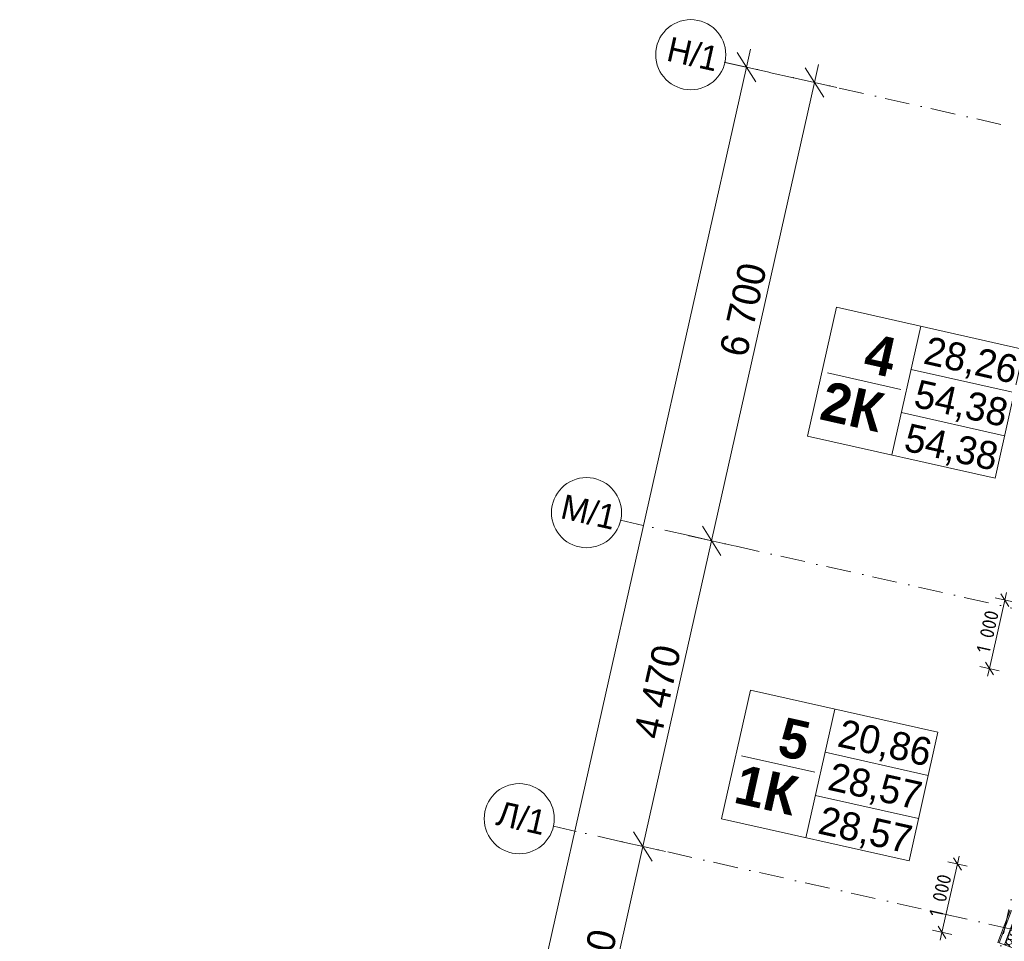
# Model space of a CAD drawing. Header units: millimetres. Extents: x -7213913 to -6937159, y 6128912 to 6404062.
# Tile 148 of 208: x -7213413 to -7199369, y 6192489 to 6205638. Entities that reach past the tile are written whole.
import ezdxf
from ezdxf.enums import TextEntityAlignment as Align

# ---------------------------------------------------------------- set-up
doc = ezdxf.new("R2010")
doc.units = ezdxf.units.MM
doc.header["$MEASUREMENT"] = 0
doc.linetypes.add('Штрихпунктирная', pattern=[670.277762, 352.777767, -176.388884, 0, -141.111112])
for name, color, linetype in [('S - квартира_маркер.АР', 7, 'Continuous'), ('АР-Стены_внешние_.АР', 7, 'Continuous'), ('АР-Чертеж-Оси_Осевые размеры.АР', 7, 'Continuous'), ('АР-Чертеж-Размеры.АР', 7, 'Continuous')]:
    doc.layers.add(name, color=color, linetype=linetype)
for name, color, linetype, lineweight in [('S - квартира_маркер.АР_Ном._пера__1', 7, 'Continuous', 0), ('АР-Стены_внешние_.АР_Ном._пера__1', 7, 'Continuous', 0), ('АР-Чертеж-Оси_Осевые размеры.АР_Ном._пера__1', 7, 'Continuous', 0), ('АР-Чертеж-Оси_Осевые размеры.АР_Ном._пера__120', 7, 'Continuous', 0), ('АР-Чертеж-Размеры.АР_Ном._пера__1', 7, 'Continuous', 0)]:
    doc.layers.add(name, color=color, linetype=linetype, lineweight=lineweight)
doc.styles.add('РЎР“Р•РќР•Р\xa0Р\x98Р\xa0_РЎРўР\x98Р›Р¬_3', font='GOST_Common.ttf')
doc.styles.add('РЎР“Р•РќР•Р\xa0Р\x98Р\xa0_РЎРўР\x98Р›Р¬_4', font='GOTHICB.TTF')
doc.styles.add('РЎР“Р•РќР•Р\xa0Р\x98Р\xa0_РЎРўР\x98Р›Р¬_5', font='GOTHIC.TTF')
doc.styles.add('РЎР“Р•РќР•Р\xa0Р\x98Р\xa0_РЎРўР\x98Р›Р¬_7', font='isocpeur.ttf')
doc.dimstyles.new('СГЕНЕРИР_СТИЛЬ__1', dxfattribs={"dimtxt": 400, "dimasz": 332.5, "dimexe": 0.18, "dimexo": 0.0625, "dimgap": 0, "dimtad": 1, "dimdec": 0, "dimzin": 0, "dimdsep": 46, "dimtxsty": 'РЎР“Р•РќР•Р\xa0Р\x98Р\xa0_РЎРўР\x98Р›Р¬_5', "dimblk": 'ARROWHEAD_6', "dimblk1": 'ARROWHEAD_6', "dimblk2": 'ARROWHEAD_6', "dimcen": 0.09, "dimse1": 1, "dimse2": 1, "dimclrd": 7, "dimclre": 7, "dimclrt": 7, "dimazin": 0, "dimtfac": 1, "dimtdec": 4, "dimtmove": 2, "dimatfit": 3, "dimfxl": 1, "dimtolj": 1, "dimtzin": 0, "dimarcsym": 0})
doc.dimstyles.new('СГЕНЕРИР_СТИЛЬ__3', dxfattribs={"dimtxt": 200, "dimasz": 142.5, "dimexe": 0.18, "dimexo": 0.0625, "dimgap": 0, "dimtad": 1, "dimdec": 0, "dimzin": 0, "dimdsep": 46, "dimtxsty": 'РЎР“Р•РќР•Р\xa0Р\x98Р\xa0_РЎРўР\x98Р›Р¬_3', "dimblk": 'ARROWHEAD_6', "dimblk1": 'ARROWHEAD_6', "dimblk2": 'ARROWHEAD_6', "dimcen": 0.09, "dimse1": 1, "dimse2": 1, "dimclrd": 7, "dimclre": 7, "dimclrt": 7, "dimazin": 0, "dimtfac": 1, "dimtdec": 4, "dimtmove": 0, "dimatfit": 3, "dimfxl": 1, "dimtolj": 1, "dimtzin": 0, "dimarcsym": 0})
doc.dimstyles.new('СГЕНЕРИР_СТИЛЬ__7', dxfattribs={"dimtxt": 400, "dimasz": 332.5, "dimexe": 0.18, "dimexo": 0.0625, "dimgap": 0, "dimtad": 1, "dimdec": 0, "dimzin": 0, "dimdsep": 46, "dimtxsty": 'РЎР“Р•РќР•Р\xa0Р\x98Р\xa0_РЎРўР\x98Р›Р¬_5', "dimblk": 'ARROWHEAD_6', "dimblk1": 'ARROWHEAD_6', "dimblk2": 'ARROWHEAD_6', "dimcen": 0.09, "dimse1": 1, "dimse2": 1, "dimclrd": 7, "dimclre": 7, "dimclrt": 7, "dimazin": 0, "dimtfac": 1, "dimtdec": 4, "dimtmove": 0, "dimatfit": 3, "dimfxl": 1, "dimtolj": 1, "dimtzin": 0, "dimarcsym": 0})

# ---------------------------------------------------------------- blocks, each defined once
blk = doc.blocks.new('labelLabPP_FlatE34FrameRed3d[5]_1', base_point=(-7203041, 6195491))
at = {"layer": 'S - квартира_маркер.АР_Ном._пера__1', "color": 7, "linetype": 'Continuous', "lineweight": 0}
for p, q in [((-7202992, 6196071), (-7203404, 6194236)), ((-7202992, 6196071), (-7200316, 6195471)), ((-7201788, 6195801), (-7202200, 6193966)), ((-7200316, 6195471), (-7200729, 6193635)), ((-7203120, 6195136), (-7202072, 6194901)), ((-7201926, 6195186), (-7200454, 6194856)), ((-7202064, 6194571), (-7200593, 6194241)), ((-7203404, 6194236), (-7200729, 6193635))]:
    blk.add_line(p, q, dxfattribs=at)
at = {"layer": 'S - квартира_маркер.АР_Ном._пера__1', "color": 7, "lineweight": 0}
for tag, height, style, p in [('TS_FLATNUMBER', 560, 'РЎР“Р•РќР•Р\xa0Р\x98Р\xa0_РЎРўР\x98Р›Р¬_4', (-7201958, 6195283)), ('TS_POSTFIXNUMROOMS', 560, 'РЎР“Р•РќР•Р\xa0Р\x98Р\xa0_РЎРўР\x98Р›Р¬_4', (-7202133, 6194509)), ('TS_LIVING_ROOM_AREA', 400, 'РЎР“Р•РќР•Р\xa0Р\x98Р\xa0_РЎРўР\x98Р›Р¬_5', (-7200418, 6195176)), ('TS_WITHOUTBALK', 400, 'РЎР“Р•РќР•Р\xa0Р\x98Р\xa0_РЎРўР\x98Р›Р¬_5', (-7200557, 6194558)), ('TS_ALLSQUARE', 400, 'РЎР“Р•РќР•Р\xa0Р\x98Р\xa0_РЎРўР\x98Р›Р¬_5', (-7200697, 6193934))]:
    blk.add_attdef(tag, text='', height=height, rotation=347.3417, dxfattribs=dict(at, style=style)).set_placement(p, align=Align.MIDDLE_RIGHT)
blk = doc.blocks.new('labelLabPP_FlatE34FrameRed3d[8]_1', base_point=(-7201814, 6200953))
at = {"layer": 'S - квартира_маркер.АР_Ном._пера__1', "color": 7, "linetype": 'Continuous', "lineweight": 0}
for p, q in [((-7201765, 6201534), (-7202178, 6199698)), ((-7201765, 6201534), (-7199090, 6200933)), ((-7200561, 6201263), (-7200973, 6199428)), ((-7199090, 6200933), (-7199502, 6199097)), ((-7201893, 6200598), (-7200845, 6200363)), ((-7200699, 6200648), (-7199228, 6200318)), ((-7200837, 6200033), (-7199366, 6199703)), ((-7202178, 6199698), (-7199502, 6199097))]:
    blk.add_line(p, q, dxfattribs=at)
at = {"layer": 'S - квартира_маркер.АР_Ном._пера__1', "color": 7, "lineweight": 0}
for tag, height, style, p in [('TS_FLATNUMBER', 560, 'РЎР“Р•РќР•Р\xa0Р\x98Р\xa0_РЎРўР\x98Р›Р¬_4', (-7200731, 6200759)), ('TS_POSTFIXNUMROOMS', 560, 'РЎР“Р•РќР•Р\xa0Р\x98Р\xa0_РЎРўР\x98Р›Р¬_4', (-7200907, 6199978)), ('TS_LIVING_ROOM_AREA', 400, 'РЎР“Р•РќР•Р\xa0Р\x98Р\xa0_РЎРўР\x98Р›Р¬_5', (-7199191, 6200638)), ('TS_WITHOUTBALK', 400, 'РЎР“Р•РќР•Р\xa0Р\x98Р\xa0_РЎРўР\x98Р›Р¬_5', (-7199330, 6200020)), ('TS_ALLSQUARE', 400, 'РЎР“Р•РќР•Р\xa0Р\x98Р\xa0_РЎРўР\x98Р›Р¬_5', (-7199470, 6199396))]:
    blk.add_attdef(tag, text='', height=height, rotation=347.3417, dxfattribs=dict(at, style=style)).set_placement(p, align=Align.MIDDLE_RIGHT)
blk = doc.blocks.new('*X702', base_point=(-6566190, 6562678))
at = {"layer": 'АР-Стены_внешние_.АР_Ном._пера__1', "color": 7, "linetype": 'Continuous', "lineweight": 0}
for p, q in [((-7199191, 6192894), (-7199192, 6192875)), ((-7199192, 6192875), (-7199183, 6192857)), ((-7199180, 6192909), (-7199191, 6192894)), ((-7199183, 6192857), (-7199167, 6192847)), ((-7199147, 6192848), (-7199113, 6192858)), ((-7199124, 6192896), (-7199108, 6192871)), ((-7199103, 6192859), (-7199113, 6192858)), ((-7199108, 6192871), (-7199101, 6192863)), ((-7199093, 6192858), (-7199103, 6192859)), ((-7199101, 6192863), (-7199093, 6192858)), ((-7199093, 6192858), (-7199084, 6192855)), ((-7199084, 6192854), (-7199093, 6192858)), ((-7199084, 6192855), (-7199074, 6192855)), ((-7199077, 6192848), (-7199084, 6192854)), ((-7199074, 6192855), (-7199064, 6192857)), ((-7199064, 6192857), (-7199056, 6192862)), ((-7199056, 6192862), (-7199049, 6192869)), ((-7199049, 6192869), (-7199044, 6192878)), ((-7199044, 6192878), (-7199044, 6192878)), ((-7199236, 6192717), (-7199254, 6192709)), ((-7199241, 6192760), (-7199242, 6192741)), ((-7199242, 6192741), (-7199233, 6192724)), ((-7199229, 6192776), (-7199241, 6192760)), ((-7199217, 6192713), (-7199236, 6192717)), ((-7199233, 6192724), (-7199217, 6192714)), ((-7199211, 6192783), (-7199229, 6192776)), ((-7199216, 6192827), (-7199217, 6192808)), ((-7199217, 6192808), (-7199208, 6192791)), ((-7199217, 6192714), (-7199197, 6192714)), ((-7199202, 6192700), (-7199217, 6192713)), ((-7199204, 6192843), (-7199216, 6192827)), ((-7199192, 6192780), (-7199211, 6192783)), ((-7199208, 6192791), (-7199192, 6192780)), ((-7199186, 6192850), (-7199204, 6192843)), ((-7199197, 6192714), (-7199163, 6192724)), ((-7199192, 6192780), (-7199172, 6192781)), ((-7199177, 6192767), (-7199192, 6192780)), ((-7199167, 6192847), (-7199186, 6192850)), ((-7199177, 6192767), (-7199158, 6192737)), ((-7199172, 6192781), (-7199138, 6192791)), ((-7199167, 6192847), (-7199147, 6192848)), ((-7199152, 6192834), (-7199167, 6192847)), ((-7199153, 6192725), (-7199163, 6192724)), ((-7199158, 6192737), (-7199151, 6192730)), ((-7199143, 6192724), (-7199153, 6192725)), ((-7199152, 6192834), (-7199133, 6192804)), ((-7199151, 6192730), (-7199143, 6192724)), ((-7199143, 6192724), (-7199134, 6192721)), ((-7199134, 6192720), (-7199143, 6192724)), ((-7199128, 6192792), (-7199138, 6192791)), ((-7199134, 6192721), (-7199124, 6192721)), ((-7199127, 6192714), (-7199134, 6192720)), ((-7199133, 6192804), (-7199126, 6192797)), ((-7199118, 6192791), (-7199128, 6192792)), ((-7199121, 6192706), (-7199127, 6192714)), ((-7199126, 6192797), (-7199118, 6192791)), ((-7199124, 6192721), (-7199114, 6192723)), ((-7199118, 6192791), (-7199109, 6192788)), ((-7199109, 6192787), (-7199118, 6192791)), ((-7199114, 6192723), (-7199106, 6192728)), ((-7199109, 6192788), (-7199099, 6192788)), ((-7199102, 6192781), (-7199109, 6192787)), ((-7199106, 6192728), (-7199099, 6192735)), ((-7199096, 6192773), (-7199102, 6192781)), ((-7199099, 6192788), (-7199089, 6192790)), ((-7199099, 6192735), (-7199094, 6192744)), ((-7199093, 6192763), (-7199096, 6192773)), ((-7199094, 6192744), (-7199092, 6192754)), ((-7199092, 6192754), (-7199093, 6192763)), ((-7199089, 6192790), (-7199081, 6192795)), ((-7199081, 6192795), (-7199074, 6192802)), ((-7199071, 6192840), (-7199077, 6192848)), ((-7199074, 6192802), (-7199069, 6192811)), ((-7199068, 6192830), (-7199071, 6192840)), ((-7199069, 6192811), (-7199067, 6192820)), ((-7199067, 6192820), (-7199068, 6192830)), ((-7199304, 6192575), (-7199316, 6192560)), ((-7199286, 6192583), (-7199304, 6192575)), ((-7199291, 6192627), (-7199292, 6192607)), ((-7199292, 6192607), (-7199283, 6192590)), ((-7199279, 6192642), (-7199291, 6192627)), ((-7199267, 6192579), (-7199286, 6192583)), ((-7199283, 6192590), (-7199267, 6192580)), ((-7199261, 6192650), (-7199279, 6192642)), ((-7199266, 6192694), (-7199267, 6192674)), ((-7199267, 6192674), (-7199258, 6192657)), ((-7199267, 6192580), (-7199247, 6192580)), ((-7199252, 6192567), (-7199267, 6192579)), ((-7199254, 6192709), (-7199266, 6192694)), ((-7199242, 6192646), (-7199261, 6192650)), ((-7199258, 6192657), (-7199242, 6192647)), ((-7199247, 6192580), (-7199213, 6192590)), ((-7199242, 6192647), (-7199222, 6192647)), ((-7199227, 6192633), (-7199242, 6192646)), ((-7199227, 6192633), (-7199208, 6192603)), ((-7199222, 6192647), (-7199188, 6192657)), ((-7199203, 6192591), (-7199213, 6192590)), ((-7199208, 6192603), (-7199201, 6192596)), ((-7199193, 6192590), (-7199203, 6192591)), ((-7199202, 6192700), (-7199183, 6192670)), ((-7199201, 6192596), (-7199193, 6192590)), ((-7199193, 6192590), (-7199184, 6192587)), ((-7199184, 6192586), (-7199193, 6192590)), ((-7199178, 6192658), (-7199188, 6192657)), ((-7199184, 6192587), (-7199174, 6192587)), ((-7199177, 6192580), (-7199184, 6192586)), ((-7199183, 6192670), (-7199176, 6192663)), ((-7199168, 6192657), (-7199178, 6192658)), ((-7199171, 6192572), (-7199177, 6192580)), ((-7199176, 6192663), (-7199168, 6192657)), ((-7199174, 6192587), (-7199164, 6192589)), ((-7199168, 6192563), (-7199171, 6192572)), ((-7199168, 6192657), (-7199159, 6192654)), ((-7199159, 6192653), (-7199168, 6192657)), ((-7199164, 6192589), (-7199156, 6192594)), ((-7199159, 6192654), (-7199149, 6192654)), ((-7199152, 6192647), (-7199159, 6192653)), ((-7199156, 6192594), (-7199149, 6192601)), ((-7199146, 6192639), (-7199152, 6192647)), ((-7199149, 6192654), (-7199139, 6192656)), ((-7199149, 6192601), (-7199144, 6192610)), ((-7199143, 6192630), (-7199146, 6192639)), ((-7199144, 6192610), (-7199142, 6192620)), ((-7199142, 6192620), (-7199143, 6192630)), ((-7199139, 6192656), (-7199131, 6192661)), ((-7199131, 6192661), (-7199124, 6192668)), ((-7199124, 6192668), (-7199119, 6192677)), ((-7199118, 6192696), (-7199121, 6192706)), ((-7199119, 6192677), (-7199117, 6192687)), ((-7199117, 6192687), (-7199118, 6192696)), ((-7199354, 6192442), (-7199359, 6192436)), ((-7199336, 6192449), (-7199354, 6192442)), ((-7199341, 6192493), (-7199342, 6192473)), ((-7199342, 6192473), (-7199333, 6192456)), ((-7199329, 6192509), (-7199341, 6192493)), ((-7199317, 6192446), (-7199336, 6192449)), ((-7199333, 6192456), (-7199317, 6192446)), ((-7199311, 6192516), (-7199329, 6192509)), ((-7199316, 6192560), (-7199317, 6192540)), ((-7199317, 6192540), (-7199308, 6192523)), ((-7199302, 6192433), (-7199317, 6192446)), ((-7199317, 6192446), (-7199297, 6192446)), ((-7199292, 6192513), (-7199311, 6192516)), ((-7199308, 6192523), (-7199292, 6192513)), ((-7199302, 6192433), (-7199287, 6192409)), ((-7199297, 6192446), (-7199263, 6192456)), ((-7199277, 6192500), (-7199292, 6192513)), ((-7199292, 6192513), (-7199272, 6192513)), ((-7199277, 6192500), (-7199258, 6192470)), ((-7199272, 6192513), (-7199238, 6192523)), ((-7199253, 6192458), (-7199263, 6192456)), ((-7199258, 6192470), (-7199251, 6192462)), ((-7199243, 6192456), (-7199253, 6192458)), ((-7199252, 6192567), (-7199233, 6192536)), ((-7199251, 6192462), (-7199243, 6192457)), ((-7199243, 6192457), (-7199234, 6192454)), ((-7199234, 6192452), (-7199243, 6192456)), ((-7199228, 6192524), (-7199238, 6192523)), ((-7199234, 6192454), (-7199224, 6192453)), ((-7199227, 6192446), (-7199234, 6192452)), ((-7199233, 6192536), (-7199226, 6192529)), ((-7199218, 6192523), (-7199228, 6192524)), ((-7199221, 6192438), (-7199227, 6192446)), ((-7199226, 6192529), (-7199218, 6192523)), ((-7199224, 6192453), (-7199214, 6192456)), ((-7199218, 6192429), (-7199221, 6192438)), ((-7199218, 6192523), (-7199209, 6192520)), ((-7199209, 6192519), (-7199218, 6192523)), ((-7199214, 6192456), (-7199206, 6192461)), ((-7199209, 6192520), (-7199199, 6192520)), ((-7199202, 6192513), (-7199209, 6192519)), ((-7199206, 6192461), (-7199199, 6192468)), ((-7199196, 6192505), (-7199202, 6192513)), ((-7199199, 6192520), (-7199189, 6192523)), ((-7199199, 6192468), (-7199194, 6192476)), ((-7199193, 6192496), (-7199196, 6192505)), ((-7199194, 6192476), (-7199192, 6192486)), ((-7199192, 6192486), (-7199193, 6192496)), ((-7199189, 6192523), (-7199181, 6192527)), ((-7199181, 6192527), (-7199174, 6192535)), ((-7199174, 6192535), (-7199169, 6192543)), ((-7199169, 6192543), (-7199167, 6192553)), ((-7199167, 6192553), (-7199168, 6192563)), ((-7199237, 6192390), (-7199231, 6192394)), ((-7199231, 6192394), (-7199224, 6192401)), ((-7199224, 6192401), (-7199219, 6192409)), ((-7199219, 6192409), (-7199217, 6192419)), ((-7199217, 6192419), (-7199218, 6192429))]:
    blk.add_line(p, q, dxfattribs=at)
blk = doc.blocks.new('Стена_335_1', base_point=(-7199040, 6192878))
at = {"layer": 'АР-Стены_внешние_.АР_Ном._пера__1', "color": 7, "linetype": 'Continuous', "lineweight": 0}
for p, q in [((-7199267, 6192928), (-7199440, 6192466)), ((-7199188, 6192911), (-7199365, 6192438))]:
    blk.add_line(p, q, dxfattribs=at)
at = {"layer": 'АР-Стены_внешние_.АР_Ном._пера__1', "color": 7, "linetype": 'Continuous', "lineweight": 0, "flags": 128}
for points in [[(-7199287, 6192933), (-7199459, 6192473)], [(-7199225, 6192385), (-7199040, 6192878)], [(-7199459, 6192473), (-7199440, 6192466)], [(-7199440, 6192466), (-7199365, 6192438)], [(-7199365, 6192438), (-7199225, 6192385)]]:
    blk.add_lwpolyline(points, dxfattribs=at)
at = {"layer": 'АР-Стены_внешние_.АР', "color": 7, "lineweight": 0}
blk.add_blockref('*X702', (-6566190, 6562678), dxfattribs=at)
blk = doc.blocks.new('Стандартный Маркер Сетки[182]_1', base_point=(-7196882, 6203729))
at = {"layer": 'АР-Чертеж-Оси_Осевые размеры.АР_Ном._пера__120', "color": 7, "linetype": 'Штрихпунктирная', "lineweight": 0}
blk.add_line((-7197101, 6202753), (-7211873, 6136981), dxfattribs=at)
at = {"layer": 'АР-Чертеж-Оси_Осевые размеры.АР_Ном._пера__120', "color": 7, "lineweight": 0, "style": 'РЎР“Р•РќР•Р\xa0Р\x98Р\xa0_РЎРўР\x98Р›Р¬_7'}
blk.add_attdef('AC_MarkerText_1', text='', height=350, rotation=347.3417, dxfattribs=at).set_placement((-7212163, 6135688), align=Align.TOP_CENTER)
blk = doc.blocks.new('*D881', base_point=(-6566190, 6562678))
at = {"layer": 'АР-Чертеж-Оси_Осевые размеры.АР_Ном._пера__1', "color": 7, "linetype": 'Continuous', "lineweight": 0, "transparency": 16777216}
for p, q in [((-7202989, 6205216), (-7203047, 6204960)), ((-7202915, 6204750), (-7203179, 6205169)), ((-7203047, 6204960), (-7212636, 6162263)), ((-7203367, 6205031), (-7202727, 6204888)), ((-7212769, 6162472), (-7212504, 6162054)), ((-7212956, 6162335), (-7212316, 6162191)), ((-7212636, 6162263), (-7212694, 6162007))]:
    blk.add_line(p, q, dxfattribs=at)
at = {"layer": 'АР-Чертеж-Оси_Осевые размеры.АР_Ном._пера__1', "color": 7, "lineweight": 0, "transparency": 16777216, "insert": (-7207667, 6184756), "char_height": 400, "attachment_point": 7, "rotation": 77.3417, "style": 'РЎР“Р•РќР•Р\xa0Р\x98Р\xa0_РЎРўР\x98Р›Р¬_5'}
blk.add_mtext('\\A1;{\\pql;\\fCentury Gothic|b0|i0|c204|p0;\\W1.000000;43\xa0760}', dxfattribs=at)
blk = doc.blocks.new('ARROWHEAD_6')
at = {"color": 0, "linetype": 'Continuous', "lineweight": 0}
for p, q in [((-0.5, -0.5), (0.5, 0.5)), ((0, 0), (-1, 0))]:
    blk.add_line(p, q, dxfattribs=at)
blk = doc.blocks.new('*D955', base_point=(-6566190, 6562678))
at = {"layer": 'АР-Чертеж-Размеры.АР_Ном._пера__1', "color": 7, "linetype": 'Continuous', "lineweight": 0, "transparency": 16777216}
for p, q in [((-7200014, 6193702), (-7200039, 6193592)), ((-7200039, 6193592), (-7200258, 6192616)), ((-7200176, 6193623), (-7199901, 6193561)), ((-7199982, 6193503), (-7200095, 6193682)), ((-7200395, 6192647), (-7200120, 6192586)), ((-7200314, 6192706), (-7200201, 6192527)), ((-7200258, 6192616), (-7200282, 6192507))]:
    blk.add_line(p, q, dxfattribs=at)
at = {"layer": 'АР-Чертеж-Размеры.АР_Ном._пера__1', "color": 7, "lineweight": 0, "transparency": 16777216, "insert": (-7200252, 6192823), "char_height": 200, "attachment_point": 7, "rotation": 77.3417, "style": 'РЎР“Р•РќР•Р\xa0Р\x98Р\xa0_РЎРўР\x98Р›Р¬_3'}
blk.add_mtext('\\A1;{\\pql;\\fGOST Common|b0|i0|c204|p0;\\W1.000000;1\xa0000}', dxfattribs=at)
blk = doc.blocks.new('*D956', base_point=(-6566190, 6562678))
at = {"layer": 'АР-Чертеж-Размеры.АР_Ном._пера__1', "color": 7, "linetype": 'Continuous', "lineweight": 0, "transparency": 16777216}
for p, q in [((-7199582, 6196381), (-7199363, 6197357)), ((-7199226, 6197327), (-7199500, 6197388)), ((-7199306, 6197268), (-7199420, 6197447)), ((-7199363, 6197357), (-7199338, 6197467)), ((-7199445, 6196350), (-7199719, 6196412)), ((-7199639, 6196471), (-7199525, 6196292)), ((-7199607, 6196272), (-7199582, 6196381))]:
    blk.add_line(p, q, dxfattribs=at)
at = {"layer": 'АР-Чертеж-Размеры.АР_Ном._пера__1', "color": 7, "lineweight": 0, "transparency": 16777216, "insert": (-7199577, 6196588), "char_height": 200, "attachment_point": 7, "rotation": 77.3417, "style": 'РЎР“Р•РќР•Р\xa0Р\x98Р\xa0_РЎРўР\x98Р›Р¬_3'}
blk.add_mtext('\\A1;{\\pql;\\fGOST Common|b0|i0|c204|p0;\\W1.000000;1\xa0000}', dxfattribs=at)
blk = doc.blocks.new('*D1055', base_point=(-6566190, 6562678))
at = {"layer": 'АР-Чертеж-Оси_Осевые размеры.АР_Ном._пера__1', "color": 7, "linetype": 'Continuous', "lineweight": 0, "transparency": 16777216}
for p, q in [((-7205367, 6190087), (-7204523, 6193843)), ((-7205499, 6190296), (-7205235, 6189877)), ((-7205913, 6187657), (-7205367, 6190087)), ((-7205047, 6190015), (-7205687, 6190158)), ((-7206045, 6187866), (-7205780, 6187448)), ((-7207035, 6182661), (-7205913, 6187657)), ((-7205593, 6187585), (-7206233, 6187729))]:
    blk.add_line(p, q, dxfattribs=at)
at = {"layer": 'АР-Чертеж-Оси_Осевые размеры.АР_Ном._пера__1', "color": 7, "lineweight": 0, "transparency": 16777216, "insert": (-7205872, 6188202), "char_height": 400, "attachment_point": 7, "rotation": 77.3417, "style": 'РЎР“Р•РќР•Р\xa0Р\x98Р\xa0_РЎРўР\x98Р›Р¬_5'}
blk.add_mtext('\\A1;{\\pql;\\fCentury Gothic|b0|i0|c204|p0;\\W1.000000;2\xa0490}', dxfattribs=at)
blk = doc.blocks.new('*D1056', base_point=(-6566190, 6562678))
at = {"layer": 'АР-Чертеж-Оси_Осевые размеры.АР_Ном._пера__1', "color": 7, "linetype": 'Continuous', "lineweight": 0, "transparency": 16777216}
for p, q in [((-7204523, 6193843), (-7203544, 6198204)), ((-7204656, 6194052), (-7204391, 6193634)), ((-7205367, 6190087), (-7204523, 6193843)), ((-7204203, 6193771), (-7204844, 6193915)), ((-7205499, 6190296), (-7205235, 6189877)), ((-7205047, 6190015), (-7205687, 6190158))]:
    blk.add_line(p, q, dxfattribs=at)
at = {"layer": 'АР-Чертеж-Оси_Осевые размеры.АР_Ном._пера__1', "color": 7, "lineweight": 0, "transparency": 16777216, "insert": (-7205178, 6191295), "char_height": 400, "attachment_point": 7, "rotation": 77.3417, "style": 'РЎР“Р•РќР•Р\xa0Р\x98Р\xa0_РЎРўР\x98Р›Р¬_5'}
blk.add_mtext('\\A1;{\\pql;\\fCentury Gothic|b0|i0|c204|p0;\\W1.000000;3\xa0850}', dxfattribs=at)
blk = doc.blocks.new('*D1057', base_point=(-6566190, 6562678))
at = {"layer": 'АР-Чертеж-Оси_Осевые размеры.АР_Ном._пера__1', "color": 7, "linetype": 'Continuous', "lineweight": 0, "transparency": 16777216}
for p, q in [((-7203544, 6198204), (-7202076, 6204741)), ((-7203676, 6198413), (-7203411, 6197995)), ((-7204523, 6193843), (-7203544, 6198204)), ((-7203224, 6198132), (-7203864, 6198276)), ((-7204656, 6194052), (-7204391, 6193634)), ((-7204203, 6193771), (-7204844, 6193915))]:
    blk.add_line(p, q, dxfattribs=at)
at = {"layer": 'АР-Чертеж-Оси_Осевые размеры.АР_Ном._пера__1', "color": 7, "lineweight": 0, "transparency": 16777216, "insert": (-7204266, 6195353), "char_height": 400, "attachment_point": 7, "rotation": 77.3417, "style": 'РЎР“Р•РќР•Р\xa0Р\x98Р\xa0_РЎРўР\x98Р›Р¬_5'}
blk.add_mtext('\\A1;{\\pql;\\fCentury Gothic|b0|i0|c204|p0;\\W1.000000;4\xa0470}', dxfattribs=at)
blk = doc.blocks.new('*D1058', base_point=(-6566190, 6562678))
at = {"layer": 'АР-Чертеж-Оси_Осевые размеры.АР_Ном._пера__1', "color": 7, "linetype": 'Continuous', "lineweight": 0, "transparency": 16777216}
for p, q in [((-7201943, 6204532), (-7202208, 6204950)), ((-7202076, 6204741), (-7202018, 6204998)), ((-7201756, 6204669), (-7202396, 6204813)), ((-7203544, 6198204), (-7202076, 6204741)), ((-7203676, 6198413), (-7203411, 6197995))]:
    blk.add_line(p, q, dxfattribs=at)
at = {"layer": 'АР-Чертеж-Оси_Осевые размеры.АР_Ном._пера__1', "color": 7, "lineweight": 0, "transparency": 16777216, "insert": (-7203042, 6200803), "char_height": 400, "attachment_point": 7, "rotation": 77.3417, "style": 'РЎР“Р•РќР•Р\xa0Р\x98Р\xa0_РЎРўР\x98Р›Р¬_5'}
blk.add_mtext('\\A1;{\\pql;\\fCentury Gothic|b0|i0|c204|p0;\\W1.000000;6\xa0700}', dxfattribs=at)
blk = doc.blocks.new('Стандартный Маркер Сетки[184]_1', base_point=(-7203354, 6205028))
at = {"layer": 'АР-Чертеж-Оси_Осевые размеры.АР_Ном._пера__120', "color": 7, "linetype": 'Штрихпунктирная', "lineweight": 0}
for q in [(-7203354, 6205028), (-7178259, 6199392)]:
    blk.add_line((-7202378, 6204809), q, dxfattribs=at)
at = {"layer": 'АР-Чертеж-Оси_Осевые размеры.АР_Ном._пера__120', "color": 7, "linetype": 'Continuous', "lineweight": 0}
blk.add_circle((-7203842, 6205138), 500, dxfattribs=at)
at = {"layer": 'АР-Чертеж-Оси_Осевые размеры.АР_Ном._пера__120', "color": 7, "linetype": 'Штрихпунктирная', "lineweight": 0}
blk.add_point((-7202378, 6204809), dxfattribs=at)
blk.add_point((-7202378, 6204809), dxfattribs=at)
at = {"layer": 'АР-Чертеж-Оси_Осевые размеры.АР_Ном._пера__120', "color": 7, "lineweight": 0, "style": 'РЎР“Р•РќР•Р\xa0Р\x98Р\xa0_РЎРўР\x98Р›Р¬_5'}
blk.add_attdef('AC_MarkerText_1', text='', height=350, rotation=347.3417, dxfattribs=at).set_placement((-7203772, 6205319), align=Align.TOP_CENTER)
blk = doc.blocks.new('Стандартный Маркер Сетки[185]_1', base_point=(-7204842, 6198496))
at = {"layer": 'АР-Чертеж-Оси_Осевые размеры.АР_Ном._пера__120', "color": 7, "linetype": 'Штрихпунктирная', "lineweight": 0}
for q in [(-7204842, 6198496), (-7179747, 6192860)]:
    blk.add_line((-7203866, 6198277), q, dxfattribs=at)
at = {"layer": 'АР-Чертеж-Оси_Осевые размеры.АР_Ном._пера__120', "color": 7, "linetype": 'Continuous', "lineweight": 0}
blk.add_circle((-7205329, 6198605), 500, dxfattribs=at)
at = {"layer": 'АР-Чертеж-Оси_Осевые размеры.АР_Ном._пера__120', "color": 7, "linetype": 'Штрихпунктирная', "lineweight": 0}
blk.add_point((-7203866, 6198277), dxfattribs=at)
blk.add_point((-7203866, 6198277), dxfattribs=at)
at = {"layer": 'АР-Чертеж-Оси_Осевые размеры.АР_Ном._пера__120', "color": 7, "lineweight": 0, "style": 'РЎР“Р•РќР•Р\xa0Р\x98Р\xa0_РЎРўР\x98Р›Р¬_5'}
blk.add_attdef('AC_MarkerText_1', text='', height=350, rotation=347.3417, dxfattribs=at).set_placement((-7205259, 6198786), align=Align.TOP_CENTER)
blk = doc.blocks.new('Стандартный Маркер Сетки[186]_1', base_point=(-7205800, 6194130))
at = {"layer": 'АР-Чертеж-Оси_Осевые размеры.АР_Ном._пера__120', "color": 7, "linetype": 'Штрихпунктирная', "lineweight": 0}
for q in [(-7205800, 6194130), (-7180726, 6188498), (-7204824, 6193911)]:
    blk.add_line((-7204824, 6193911), q, dxfattribs=at)
at = {"layer": 'АР-Чертеж-Оси_Осевые размеры.АР_Ном._пера__120', "color": 7, "linetype": 'Continuous', "lineweight": 0}
blk.add_circle((-7206288, 6194239), 500, dxfattribs=at)
at = {"layer": 'АР-Чертеж-Оси_Осевые размеры.АР_Ном._пера__120', "color": 7, "linetype": 'Штрихпунктирная', "lineweight": 0}
blk.add_point((-7204824, 6193911), dxfattribs=at)
at = {"layer": 'АР-Чертеж-Оси_Осевые размеры.АР_Ном._пера__120', "color": 7, "lineweight": 0, "style": 'РЎР“Р•РќР•Р\xa0Р\x98Р\xa0_РЎРўР\x98Р›Р¬_5'}
blk.add_attdef('AC_MarkerText_1', text='', height=350, rotation=347.3417, dxfattribs=at).set_placement((-7206218, 6194420), align=Align.TOP_CENTER)
blk = doc.blocks.new('Стандартный Маркер Сетки[208]_1', base_point=(-7203354, 6205028))
at = {"layer": 'АР-Чертеж-Оси_Осевые размеры.АР_Ном._пера__120', "color": 7, "linetype": 'Штрихпунктирная', "lineweight": 0}
for q in [(-7203354, 6205028), (-7178259, 6199392)]:
    blk.add_line((-7202378, 6204809), q, dxfattribs=at)
at = {"layer": 'АР-Чертеж-Оси_Осевые размеры.АР_Ном._пера__120', "color": 7, "linetype": 'Continuous', "lineweight": 0}
blk.add_circle((-7203842, 6205138), 500, dxfattribs=at)
at = {"layer": 'АР-Чертеж-Оси_Осевые размеры.АР_Ном._пера__120', "color": 7, "linetype": 'Штрихпунктирная', "lineweight": 0}
blk.add_point((-7202378, 6204809), dxfattribs=at)
blk.add_point((-7202378, 6204809), dxfattribs=at)
at = {"layer": 'АР-Чертеж-Оси_Осевые размеры.АР_Ном._пера__120', "color": 7, "lineweight": 0, "style": 'РЎР“Р•РќР•Р\xa0Р\x98Р\xa0_РЎРўР\x98Р›Р¬_5'}
blk.add_attdef('AC_MarkerText_1', text='', height=350, rotation=347.3417, dxfattribs=at).set_placement((-7203772, 6205319), align=Align.TOP_CENTER)
blk = doc.blocks.new('Стандартный Маркер Сетки[209]_1', base_point=(-7204842, 6198496))
at = {"layer": 'АР-Чертеж-Оси_Осевые размеры.АР_Ном._пера__120', "color": 7, "linetype": 'Штрихпунктирная', "lineweight": 0}
for q in [(-7204842, 6198496), (-7179747, 6192860)]:
    blk.add_line((-7203866, 6198277), q, dxfattribs=at)
at = {"layer": 'АР-Чертеж-Оси_Осевые размеры.АР_Ном._пера__120', "color": 7, "linetype": 'Continuous', "lineweight": 0}
blk.add_circle((-7205329, 6198605), 500, dxfattribs=at)
at = {"layer": 'АР-Чертеж-Оси_Осевые размеры.АР_Ном._пера__120', "color": 7, "linetype": 'Штрихпунктирная', "lineweight": 0}
blk.add_point((-7203866, 6198277), dxfattribs=at)
blk.add_point((-7203866, 6198277), dxfattribs=at)
at = {"layer": 'АР-Чертеж-Оси_Осевые размеры.АР_Ном._пера__120', "color": 7, "lineweight": 0, "style": 'РЎР“Р•РќР•Р\xa0Р\x98Р\xa0_РЎРўР\x98Р›Р¬_5'}
blk.add_attdef('AC_MarkerText_1', text='', height=350, rotation=347.3417, dxfattribs=at).set_placement((-7205259, 6198786), align=Align.TOP_CENTER)
blk = doc.blocks.new('Стандартный Маркер Сетки[210]_1', base_point=(-7205800, 6194130))
at = {"layer": 'АР-Чертеж-Оси_Осевые размеры.АР_Ном._пера__120', "color": 7, "linetype": 'Штрихпунктирная', "lineweight": 0}
for q in [(-7205800, 6194130), (-7180726, 6188498), (-7204824, 6193911)]:
    blk.add_line((-7204824, 6193911), q, dxfattribs=at)
at = {"layer": 'АР-Чертеж-Оси_Осевые размеры.АР_Ном._пера__120', "color": 7, "linetype": 'Continuous', "lineweight": 0}
blk.add_circle((-7206288, 6194239), 500, dxfattribs=at)
at = {"layer": 'АР-Чертеж-Оси_Осевые размеры.АР_Ном._пера__120', "color": 7, "linetype": 'Штрихпунктирная', "lineweight": 0}
blk.add_point((-7204824, 6193911), dxfattribs=at)
at = {"layer": 'АР-Чертеж-Оси_Осевые размеры.АР_Ном._пера__120', "color": 7, "lineweight": 0, "style": 'РЎР“Р•РќР•Р\xa0Р\x98Р\xa0_РЎРўР\x98Р›Р¬_5'}
blk.add_attdef('AC_MarkerText_1', text='', height=350, rotation=347.3417, dxfattribs=at).set_placement((-7206218, 6194420), align=Align.TOP_CENTER)

msp = doc.modelspace()

# ---------------------------------------------------------------- block references
at = {"layer": 'S - квартира_маркер.АР', "color": 104, "linetype": 'Continuous', "lineweight": 15, "true_color": 0x029e21}
for name, p, values in [('labelLabPP_FlatE34FrameRed3d[8]_1', (-7201813.8, 6200953.1), {'TS_POSTFIXNUMROOMS': '2К ', 'TS_FLATNUMBER': ' 4 ', 'TS_LIVING_ROOM_AREA': '28,26', 'TS_WITHOUTBALK': '54,38', 'TS_ALLSQUARE': '54,38'}), ('labelLabPP_FlatE34FrameRed3d[5]_1', (-7203040.5, 6195491), {'TS_POSTFIXNUMROOMS': '1К ', 'TS_FLATNUMBER': ' 5 ', 'TS_LIVING_ROOM_AREA': '20,86', 'TS_WITHOUTBALK': '28,57', 'TS_ALLSQUARE': '28,57'})]:
    msp.add_blockref(name, p, dxfattribs=at).add_auto_attribs(values)
at = {"layer": 'АР-Стены_внешние_.АР', "color": 7, "lineweight": 0}
msp.add_blockref('Стена_335_1', (-7199040.5, 6192877.6), dxfattribs=at)
at = {"layer": 'АР-Чертеж-Оси_Осевые размеры.АР', "color": 8, "linetype": 'Continuous', "lineweight": 15}
for name, p, values in [('Стандартный Маркер Сетки[184]_1', (-7203353.8, 6205028.5), {'AC_MarkerText_1': 'Н/1'}), ('Стандартный Маркер Сетки[208]_1', (-7203353.8, 6205028.5), {'AC_MarkerText_1': 'Н/1'}), ('Стандартный Маркер Сетки[185]_1', (-7204841.5, 6198495.8), {'AC_MarkerText_1': 'М/1'}), ('Стандартный Маркер Сетки[209]_1', (-7204841.5, 6198495.8), {'AC_MarkerText_1': 'М/1'}), ('Стандартный Маркер Сетки[186]_1', (-7205799.7, 6194129.6), {'AC_MarkerText_1': 'Л/1'}), ('Стандартный Маркер Сетки[210]_1', (-7205799.7, 6194129.6), {'AC_MarkerText_1': 'Л/1'})]:
    msp.add_blockref(name, p, dxfattribs=at).add_auto_attribs(values)
msp.add_blockref('Стандартный Маркер Сетки[182]_1', (-7196881.6, 6203728.6), dxfattribs=at)

# ---------------------------------------------------------------- dimensions: what is measured, and where the dimension line sits
at = {"layer": 'АР-Чертеж-Оси_Осевые размеры.АР', "color": 7, "linetype": 'Continuous', "lineweight": 0}
for base, p1, p2, angle, dimstyle, picture, middle in [((-7212636.3, 6162263.2), (-7203353.8, 6205028.5), (-7213412.7, 6162437.5), 257.34172, 'СГЕНЕРИР_СТИЛЬ__1', '*D881', (-7207678, 6185617.5)), ((-7202075.7, 6204741.4), (-7204841.5, 6198495.8), (-7203353.8, 6205028.5), 77.34172, 'СГЕНЕРИР_СТИЛЬ__7', '*D1058', (-7203087, 6201515.9)), ((-7203543.8, 6198204.4), (-7205799.7, 6194129.6), (-7204841.5, 6198495.8), 77.34172, 'СГЕНЕРИР_СТИЛЬ__7', '*D1057', (-7204310.9, 6196066.7)), ((-7204523.4, 6193843), (-7206672, 6190379.6), (-7205799.7, 6194129.6), 77.34172, 'СГЕНЕРИР_СТИЛЬ__7', '*D1056', (-7205222.5, 6192007.8)), ((-7205367.1, 6190086.5), (-7207190.9, 6187944.1), (-7206672, 6190379.6), 77.34172, 'СГЕНЕРИР_СТИЛЬ__1', '*D1055', (-7205917.2, 6188914.9))]:
    dim = msp.add_linear_dim(base=base, p1=p1, p2=p2, angle=angle, dimstyle=dimstyle, dxfattribs=at)
    dim.commit()
    dim.dimension.update_dxf_attribs({"geometry": picture, "text_midpoint": middle, "dimtype": 160, "text_rotation": 77.34172})
at = {"layer": 'АР-Чертеж-Размеры.АР', "color": 7, "linetype": 'Continuous', "lineweight": 0}
for base, p1, p2, angle, picture, middle in [((-7199362.9, 6197357.4), (-7199582.1, 6196381.3), (-7199362.9, 6197357.4), 77.34172, '*D956', (-7199599.2, 6196944.3)), ((-7200257.6, 6192616.5), (-7200038.6, 6193592.2), (-7200256.9, 6192616.3), 257.34172, '*D955', (-7200274.7, 6193179.2))]:
    dim = msp.add_linear_dim(base=base, p1=p1, p2=p2, angle=angle, dimstyle='СГЕНЕРИР_СТИЛЬ__3', dxfattribs=at)
    dim.commit()
    dim.dimension.update_dxf_attribs({"geometry": picture, "text_midpoint": middle, "dimtype": 160, "text_rotation": 77.34172})

doc.saveas('drawing.dxf')
